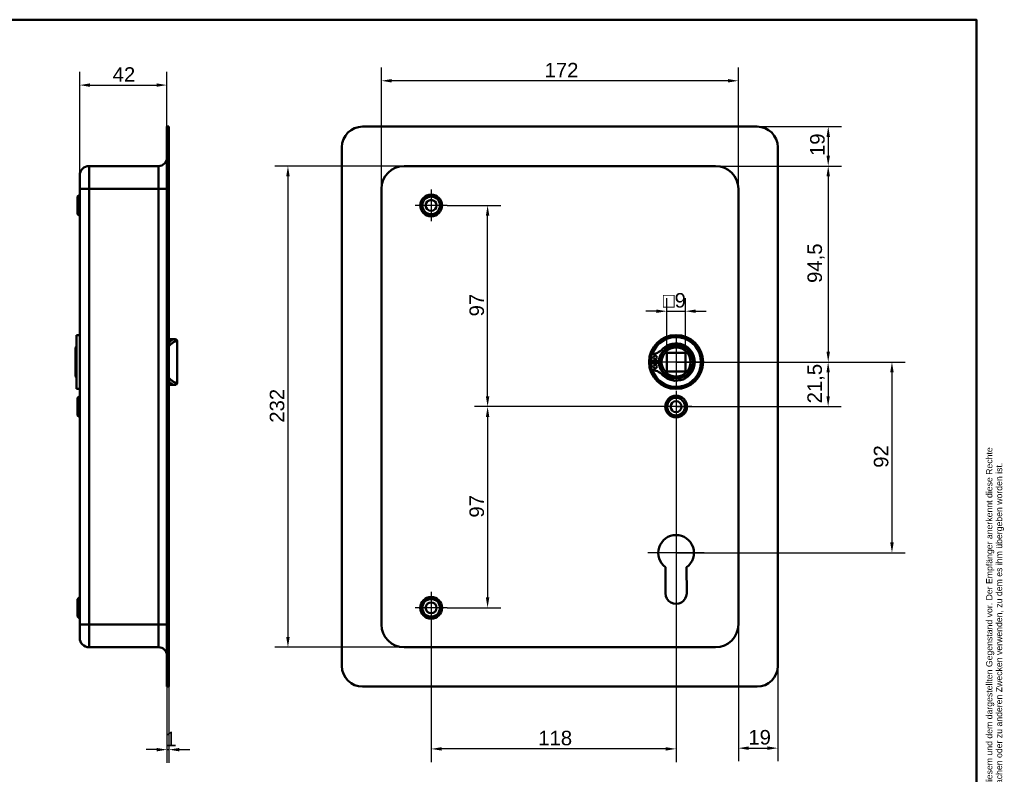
# Model space of a CAD drawing. Header units: millimetres. Extents: x 20 to 833, y 20 to 574.
# Tile 4 of 4: x 359 to 833, y 210 to 574. Entities that reach past the tile are written whole.
import ezdxf
from ezdxf.enums import TextEntityAlignment as Align

# ---------------------------------------------------------------- set-up
doc = ezdxf.new("R2010")
doc.units = ezdxf.units.MM
doc.header["$LTSCALE"] = 2
for name, color, linetype, lineweight in [('Bemaßungen(DIN)', 7, 'Continuous', 25), ('Mittelpunktmarkierung(DIN)', 7, 'Continuous', 25), ('Sichtbare Kanten(DIN)', 7, 'Continuous', 50), ('Sichtbare tangentiale Kanten(DIN)', 7, 'Continuous', 50), ('Skizziergeometrie(DIN)', 7, 'Continuous', 50), ('Skizzierlinie(DIN)', 7, 'Continuous', 25), ('Symbole(DIN)', 7, 'Continuous', 25)]:
    doc.layers.add(name, color=color, linetype=linetype, lineweight=lineweight)
doc.styles.add('Aktuell-DIN', font='arial.ttf')
doc.styles.add('STANDARD-DIN~0', font='arial.ttf')
doc.styles.add('Textstil10', font='arial.ttf')
doc.styles.add('Textstil41', font='arial.ttf', dxfattribs={"width": 0.8})
doc.styles.add('Textstil83', font='arial.ttf', dxfattribs={"width": 0.8})
doc.dimstyles.new('CAD-LAN', dxfattribs={"dimscale": 2, "dimtxt": 3.5, "dimasz": 2.5, "dimexe": 3.175, "dimexo": 0, "dimgap": 0.8, "dimtad": 1, "dimrnd": 1e-08, "dimtxsty": 'STANDARD-DIN~0', "dimcen": 0.09, "dimdle": 10, "dimclrd": 250, "dimclre": 250, "dimclrt": 250, "dimadec": 0, "dimazin": 2, "dimtfac": 1, "dimtmove": 0, "dimatfit": 3, "dimfxl": 1, "dimtolj": 1, "dimtzin": 0, "dimlwd": 25, "dimlwe": 25, "dimarcsym": 0})

# ---------------------------------------------------------------- blocks, each defined once
blk = doc.blocks.new('Ränder Standardrahmen')
at = {"layer": 'Skizziergeometrie(DIN)', "flags": 128}
blk.add_lwpolyline([(10, 10), (10, 287), (410, 287), (410, 10), (10, 10)], dxfattribs=at)
blk = doc.blocks.new('Schriftfelder Heusser')
at = {"layer": 'Skizziergeometrie(DIN)'}
for p, q in [((101, 229.92), (101, 236.92)), ((101, 236.92), (291, 236.92)), ((111, 229.92), (111, 236.92)), ((123, 229.92), (123, 236.92)), ((232, 229.92), (232, 236.92)), ((256, 229.92), (256, 236.92)), ((291, 236.92), (291, 229.92)), ((101, 191.42), (101, 229.92)), ((101, 229.92), (291, 229.92)), ((111, 229.92), (111, 221.42)), ((123, 229.92), (123, 221.42)), ((232, 229.92), (232, 221.42)), ((256, 229.92), (256, 221.42)), ((291, 229.92), (291, 191.42)), ((101, 221.42), (291, 221.42)), ((150, 221.42), (150, 204.42)), ((198.85, 221.42), (198.85, 204.42)), ((216.35, 221.42), (216.35, 204.42)), ((238.35, 221.42), (238.35, 204.42)), ((278, 221.42), (278, 191.42)), ((278, 208.67), (291, 208.67)), ((101, 204.42), (291, 204.42)), ((142, 204.42), (142, 191.42)), ((236, 204.42), (236, 191.42)), ((278, 200.17), (291, 200.17)), ((291, 191.42), (101, 191.42))]:
    blk.add_line(p, q, dxfattribs=at)
at = {"layer": 'Skizzierlinie(DIN)'}
for p, q in [((113.5, 221.42), (113.5, 204.42)), ((118, 221.42), (118, 204.42)), ((162.35, 221.42), (162.35, 204.42)), ((166.85, 221.42), (166.85, 204.42)), ((113.5, 217.17), (150, 217.17)), ((162.35, 217.17), (278, 217.17)), ((113.5, 212.92), (150, 212.92)), ((162.35, 212.92), (278, 212.92)), ((113.5, 208.67), (150, 208.67)), ((162.35, 208.67), (278, 208.67))]:
    blk.add_line(p, q, dxfattribs=at)
for centre in [(115.75, 219.25), (164.6, 219.25), (115.75, 215.04), (164.6, 215.04), (115.75, 210.79), (164.6, 210.79), (115.75, 206.54), (164.6, 206.54)]:
    blk.add_circle(centre, 1.75, dxfattribs=at)
at = {"layer": 'Symbole(DIN)', "color": 7, "insert": (293.33, 191.7), "char_height": 1.5, "width": 182.3003, "attachment_point": 1, "rotation": 90, "line_spacing_factor": 0.944221, "style": 'Aktuell-DIN'}
blk.add_mtext('\\fArial|b0|i0;\\H1.5000;Die Schlossfabrik Heusser AG ist Eigentümerin dieses Dokumentes und behält sich alle Rechte an diesem und dem dargestellten Gegenstand vor. Der Empfänger anerkennt diese Rechte\\Pund wird das Dokument nicht ohne schriftliche Ermächtigung der Eigentümerin Dritten zugänglich machen oder zu anderen Zwecken verwenden, zu dem es ihm übergeben worden ist.\\P ', dxfattribs=at)
at = {"layer": 'Symbole(DIN)', "color": 179, "true_color": 0x262659, "style": 'Aktuell-DIN'}
for s, insert, char_height, attachment_point in [('Pos.', (106, 227), 2.489, 2), ('Menge', (117, 227), 2.489, 2), ('Benennung', (125.81, 225.38), 2.489, 4), ('B-Nummer', (234.74, 225.62), 2.489, 4), ('Material', (265.02, 225.62), 2.489, 5), ('\\fArial|b0|i0;a', (115.81, 219.53), 2, 5), ('\\fArial|b0|i0;e', (164.54, 219.53), 2, 5), ('\\fArial|b0|i0;Gezeichnet', (200.05, 219.23), 2, 4), ('\\fArial|b0|i0;b', (115.75, 215), 2, 5), ('\\fArial|b0|i0;f', (164.55, 215.06), 2, 5), ('\\fArial|b0|i0;Freigegeben', (199.92, 216), 2, 1), ('\\fArial|b0|i0;c', (115.75, 211.01), 2, 5), ('\\fArial|b0|i0;g', (164.63, 211.05), 2, 5), ('\\fArial|b0|i0;Projekt', (200, 211.98), 2, 1), ('\\fArial|b0|i0;d', (115.76, 206.55), 2, 5), ('\\fArial|b0|i0;h', (164.55, 206.57), 2, 5), ('\\fArial|b0|i0;CAD-Nr.', (200, 207.5), 2, 1), ('\\fArial|b0|i0;\\H2.0000;Massstab', (284.39, 206.37), 2, 5), ('\\fArial|b0|i0;\\H2.0000;Baugruppe', (143.1, 203.73), 2, 1), ('\\fArial|b0|i0;Zeichnungs-Nr.', (237, 203.5), 2, 1), ('\\fArial|b0|i0;\\H2.5000;4853 Murgenthal', (113.33, 192.46), 2.5, 7)]:
    blk.add_mtext(s, dxfattribs=dict(at, insert=insert, char_height=char_height, attachment_point=attachment_point))
at = {"layer": 'Symbole(DIN)', "color": 179, "true_color": 0x262659, "attachment_point": 5, "style": 'Aktuell-DIN'}
for s, insert, char_height, width in [('Änd.', (107.21, 213), 2.489, 12.3494), ('Änd.', (156.12, 212.76), 2.489, 12.3494), ('\\fArial|b0|i0;Änderung', (284.51, 202.33), 2, 12.1143)]:
    blk.add_mtext(s, dxfattribs=dict(at, insert=insert, char_height=char_height, width=width))
at = {"layer": 'Symbole(DIN)', "color": 7, "insert": (143.1, 196.62), "char_height": 4.5, "width": 90.18, "attachment_point": 4, "style": 'Aktuell-DIN'}
blk.add_mtext('\\fArial|b0|i0;\\W0.90;\\H4.5000;Heusser-Muschel Serie 6  EN179', dxfattribs=at)
at = {"layer": 'Symbole(DIN)', "color": 179, "true_color": 0x262659, "style": 'Textstil10'}
blk.add_attdef('ERSTELLUNGSDATUM_001', (217.04, 218.29), '', height=2, dxfattribs=at)
at = {"layer": 'Symbole(DIN)', "color": 179, "true_color": 0x262659}
for tag, height, style, p in [('AUTOR', 2.49, 'Aktuell-DIN', (240.03, 219.26)), ('KONTROLLDATUM', 2, 'Textstil10', (217.42, 215.04)), ('KONTROLLIERT_VON', 2, 'Textstil10', (239.98, 215.05))]:
    blk.add_attdef(tag, text='', height=height, dxfattribs=dict(at, style=style)).set_placement(p, align=Align.MIDDLE_LEFT)
at = {"layer": 'Symbole(DIN)', "color": 7, "style": 'Textstil83', "width": 0.8}
blk.add_attdef('Anfänglicher_Ansichtsmaßstab_001', (281.57, 213.34), '', height=2.3, dxfattribs=at)
at = {"layer": 'Symbole(DIN)', "color": 179, "true_color": 0x262659, "style": 'Textstil10'}
blk.add_attdef('PROJEKT', text='', height=2, dxfattribs=at).set_placement((217.77, 209.72), align=Align.BOTTOM_LEFT)
at = {"layer": 'Symbole(DIN)', "color": 7, "style": 'Textstil41', "width": 0.8}
blk.add_attdef('STATUS', text='', height=5, dxfattribs=at).set_placement((284.53, 195.86), align=Align.MIDDLE_CENTER)
blk = doc.blocks.new('*D8')
at = {"layer": 'Bemaßungen(DIN)', "color": 250, "linetype": 'Continuous', "lineweight": 25, "true_color": 0x3f3f3f, "transparency": 16777216}
for p, q in [((694.29, 503.46), (754.94, 503.46)), ((748.59, 498.46), (748.59, 413.96)), ((675.29, 408.96), (754.94, 408.96))]:
    blk.add_line(p, q, dxfattribs=at)
at = {"layer": 'Bemaßungen(DIN)', "color": 250, "linetype": 'Continuous', "true_color": 0x3f3f3f, "transparency": 16777216}
for points in [[(747.75, 498.46), (749.42, 498.46), (748.59, 503.46)], [(747.75, 413.96), (749.42, 413.96), (748.59, 408.96)]]:
    blk.add_solid(points, dxfattribs=at)
at = {"layer": 'Defpoints', "color": 0, "linetype": 'Continuous', "transparency": 16777216}
for p in [(694.29, 503.46), (675.29, 408.96), (748.59, 408.96)]:
    blk.add_point(p, dxfattribs=at)
at = {"layer": 'Bemaßungen(DIN)', "color": 250, "linetype": 'Continuous', "lineweight": 25, "true_color": 0x3f3f3f, "transparency": 16777216, "insert": (738.57, 447.09), "char_height": 7, "attachment_point": 1, "rotation": 90, "style": 'STANDARD-DIN~0'}
blk.add_mtext('\\A1;94,5', dxfattribs=at)
blk = doc.blocks.new('*D9')
at = {"layer": 'Bemaßungen(DIN)', "color": 250, "linetype": 'Continuous', "lineweight": 25, "true_color": 0x3f3f3f, "transparency": 16777216}
for p, q in [((675.29, 408.96), (754.89, 408.96)), ((748.54, 403.96), (748.54, 392.46)), ((675.29, 387.46), (754.89, 387.46))]:
    blk.add_line(p, q, dxfattribs=at)
at = {"layer": 'Bemaßungen(DIN)', "color": 250, "linetype": 'Continuous', "true_color": 0x3f3f3f, "transparency": 16777216}
for points in [[(747.71, 403.96), (749.37, 403.96), (748.54, 408.96)], [(747.71, 392.46), (749.37, 392.46), (748.54, 387.46)]]:
    blk.add_solid(points, dxfattribs=at)
at = {"layer": 'Defpoints', "color": 0, "linetype": 'Continuous', "transparency": 16777216}
for p in [(675.29, 408.96), (675.29, 387.46), (748.54, 387.46)]:
    blk.add_point(p, dxfattribs=at)
at = {"layer": 'Bemaßungen(DIN)', "color": 250, "linetype": 'Continuous', "lineweight": 25, "true_color": 0x3f3f3f, "transparency": 16777216, "insert": (738.53, 389.03), "char_height": 7, "attachment_point": 1, "rotation": 90, "style": 'STANDARD-DIN~0'}
blk.add_mtext('\\A1;21,5', dxfattribs=at)
blk = doc.blocks.new('*D10')
at = {"layer": 'Bemaßungen(DIN)', "color": 250, "linetype": 'Continuous', "lineweight": 25, "true_color": 0x3f3f3f, "transparency": 16777216}
for p, q in [((675.29, 408.96), (785.64, 408.96)), ((779.29, 403.96), (779.29, 321.96)), ((675.29, 316.96), (785.64, 316.96))]:
    blk.add_line(p, q, dxfattribs=at)
at = {"layer": 'Bemaßungen(DIN)', "color": 250, "linetype": 'Continuous', "true_color": 0x3f3f3f, "transparency": 16777216}
for points in [[(778.45, 403.96), (780.12, 403.96), (779.29, 408.96)], [(778.45, 321.96), (780.12, 321.96), (779.29, 316.96)]]:
    blk.add_solid(points, dxfattribs=at)
at = {"layer": 'Defpoints', "color": 0, "linetype": 'Continuous', "transparency": 16777216}
for p in [(675.29, 408.96), (675.29, 316.96), (779.29, 316.96)]:
    blk.add_point(p, dxfattribs=at)
at = {"layer": 'Bemaßungen(DIN)', "color": 250, "linetype": 'Continuous', "lineweight": 25, "true_color": 0x3f3f3f, "transparency": 16777216, "insert": (770.54, 357.98), "char_height": 7, "attachment_point": 1, "rotation": 90, "style": 'STANDARD-DIN~0'}
blk.add_mtext('\\A1;92', dxfattribs=at)
blk = doc.blocks.new('*D11')
at = {"layer": 'Bemaßungen(DIN)', "color": 250, "linetype": 'Continuous', "lineweight": 25, "true_color": 0x3f3f3f, "transparency": 16777216}
for p, q in [((675.29, 387.46), (578.13, 387.46)), ((584.48, 382.46), (584.48, 295.46)), ((564.94, 290.46), (590.83, 290.46))]:
    blk.add_line(p, q, dxfattribs=at)
at = {"layer": 'Bemaßungen(DIN)', "color": 250, "linetype": 'Continuous', "true_color": 0x3f3f3f, "transparency": 16777216}
for points in [[(583.65, 382.46), (585.31, 382.46), (584.48, 387.46)], [(583.65, 295.46), (585.31, 295.46), (584.48, 290.46)]]:
    blk.add_solid(points, dxfattribs=at)
at = {"layer": 'Defpoints', "color": 0, "linetype": 'Continuous', "transparency": 16777216}
for p in [(675.29, 387.46), (564.94, 290.46), (584.48, 290.46)]:
    blk.add_point(p, dxfattribs=at)
at = {"layer": 'Bemaßungen(DIN)', "color": 250, "linetype": 'Continuous', "lineweight": 25, "true_color": 0x3f3f3f, "transparency": 16777216, "insert": (575.73, 333.95), "char_height": 7, "attachment_point": 1, "rotation": 90, "style": 'STANDARD-DIN~0'}
blk.add_mtext('\\A1;97', dxfattribs=at)
blk = doc.blocks.new('*D12')
at = {"layer": 'Bemaßungen(DIN)', "color": 250, "linetype": 'Continuous', "lineweight": 25, "true_color": 0x3f3f3f, "transparency": 16777216}
for p, q in [((564.94, 484.46), (590.83, 484.46)), ((584.48, 392.46), (584.48, 479.46)), ((667.64, 387.46), (578.13, 387.46))]:
    blk.add_line(p, q, dxfattribs=at)
at = {"layer": 'Bemaßungen(DIN)', "color": 250, "linetype": 'Continuous', "true_color": 0x3f3f3f, "transparency": 16777216}
for points in [[(583.65, 479.46), (585.31, 479.46), (584.48, 484.46)], [(583.65, 392.46), (585.31, 392.46), (584.48, 387.46)]]:
    blk.add_solid(points, dxfattribs=at)
at = {"layer": 'Defpoints', "color": 0, "linetype": 'Continuous', "transparency": 16777216}
for p in [(564.94, 484.46), (584.48, 484.46), (667.64, 387.46)]:
    blk.add_point(p, dxfattribs=at)
at = {"layer": 'Bemaßungen(DIN)', "color": 250, "linetype": 'Continuous', "lineweight": 25, "true_color": 0x3f3f3f, "transparency": 16777216, "insert": (575.73, 430.95), "char_height": 7, "attachment_point": 1, "rotation": 90, "style": 'STANDARD-DIN~0'}
blk.add_mtext('\\A1;97', dxfattribs=at)
blk = doc.blocks.new('*D13')
at = {"layer": 'Bemaßungen(DIN)', "color": 250, "linetype": 'Continuous', "lineweight": 25, "true_color": 0x3f3f3f, "transparency": 16777216}
for p, q in [((714.29, 522.46), (754.94, 522.46)), ((748.59, 517.46), (748.59, 508.46)), ((694.29, 503.46), (754.94, 503.46))]:
    blk.add_line(p, q, dxfattribs=at)
at = {"layer": 'Bemaßungen(DIN)', "color": 250, "linetype": 'Continuous', "true_color": 0x3f3f3f, "transparency": 16777216}
for points in [[(747.75, 517.46), (749.42, 517.46), (748.59, 522.46)], [(747.75, 508.46), (749.42, 508.46), (748.59, 503.46)]]:
    blk.add_solid(points, dxfattribs=at)
at = {"layer": 'Defpoints', "color": 0, "linetype": 'Continuous', "transparency": 16777216}
for p in [(714.29, 522.46), (694.29, 503.46), (748.59, 503.46)]:
    blk.add_point(p, dxfattribs=at)
at = {"layer": 'Bemaßungen(DIN)', "color": 250, "linetype": 'Continuous', "lineweight": 25, "true_color": 0x3f3f3f, "transparency": 16777216, "insert": (739.84, 508.27), "char_height": 7, "attachment_point": 1, "rotation": 90, "style": 'STANDARD-DIN~0'}
blk.add_mtext('\\A1;19', dxfattribs=at)
blk = doc.blocks.new('*D14')
at = {"layer": 'Bemaßungen(DIN)', "color": 250, "linetype": 'Continuous', "lineweight": 25, "true_color": 0x3f3f3f, "transparency": 16777216}
for p, q in [((533.29, 492.46), (533.29, 550.9)), ((705.29, 492.46), (705.29, 550.9)), ((700.29, 544.55), (538.29, 544.55))]:
    blk.add_line(p, q, dxfattribs=at)
at = {"layer": 'Bemaßungen(DIN)', "color": 250, "linetype": 'Continuous', "true_color": 0x3f3f3f, "transparency": 16777216}
for points in [[(538.29, 545.38), (538.29, 543.72), (533.29, 544.55)], [(700.29, 545.38), (700.29, 543.72), (705.29, 544.55)]]:
    blk.add_solid(points, dxfattribs=at)
at = {"layer": 'Defpoints', "color": 0, "linetype": 'Continuous', "transparency": 16777216}
for p in [(533.29, 544.55), (533.29, 492.46), (705.29, 492.46)]:
    blk.add_point(p, dxfattribs=at)
at = {"layer": 'Bemaßungen(DIN)', "color": 250, "linetype": 'Continuous', "lineweight": 25, "true_color": 0x3f3f3f, "transparency": 16777216, "insert": (611.92, 553.18), "char_height": 7, "attachment_point": 1, "style": 'STANDARD-DIN~0'}
blk.add_mtext('\\A1;172', dxfattribs=at)
blk = doc.blocks.new('*D15')
at = {"layer": 'Bemaßungen(DIN)', "color": 250, "linetype": 'Continuous', "lineweight": 25, "true_color": 0x3f3f3f, "transparency": 16777216}
for p, q in [((544.29, 503.46), (481.94, 503.46)), ((488.29, 498.46), (488.29, 276.46)), ((544.29, 271.46), (481.94, 271.46))]:
    blk.add_line(p, q, dxfattribs=at)
at = {"layer": 'Bemaßungen(DIN)', "color": 250, "linetype": 'Continuous', "true_color": 0x3f3f3f, "transparency": 16777216}
for points in [[(487.45, 498.46), (489.12, 498.46), (488.29, 503.46)], [(487.45, 276.46), (489.12, 276.46), (488.29, 271.46)]]:
    blk.add_solid(points, dxfattribs=at)
at = {"layer": 'Defpoints', "color": 0, "linetype": 'Continuous', "transparency": 16777216}
for p in [(544.29, 503.46), (488.29, 271.46), (544.29, 271.46)]:
    blk.add_point(p, dxfattribs=at)
at = {"layer": 'Bemaßungen(DIN)', "color": 250, "linetype": 'Continuous', "lineweight": 25, "true_color": 0x3f3f3f, "transparency": 16777216, "insert": (479.53, 379.7), "char_height": 7, "attachment_point": 1, "rotation": 90, "style": 'STANDARD-DIN~0'}
blk.add_mtext('\\A1;232', dxfattribs=at)
blk = doc.blocks.new('*D16')
at = {"layer": 'Bemaßungen(DIN)', "color": 250, "linetype": 'Continuous', "lineweight": 25, "true_color": 0x3f3f3f, "transparency": 16777216}
for p, q in [((675.29, 379.81), (675.29, 216.11)), ((557.29, 282.81), (557.29, 216.11)), ((670.29, 222.46), (562.29, 222.46))]:
    blk.add_line(p, q, dxfattribs=at)
at = {"layer": 'Bemaßungen(DIN)', "color": 250, "linetype": 'Continuous', "true_color": 0x3f3f3f, "transparency": 16777216}
for points in [[(562.29, 223.29), (562.29, 221.63), (557.29, 222.46)], [(670.29, 223.29), (670.29, 221.63), (675.29, 222.46)]]:
    blk.add_solid(points, dxfattribs=at)
at = {"layer": 'Defpoints', "color": 0, "linetype": 'Continuous', "transparency": 16777216}
for p in [(675.29, 379.81), (557.29, 282.81), (557.29, 222.46)]:
    blk.add_point(p, dxfattribs=at)
at = {"layer": 'Bemaßungen(DIN)', "color": 250, "linetype": 'Continuous', "lineweight": 25, "true_color": 0x3f3f3f, "transparency": 16777216, "insert": (608.88, 231.21), "char_height": 7, "attachment_point": 1, "style": 'STANDARD-DIN~0'}
blk.add_mtext('\\A1;118', dxfattribs=at)
blk = doc.blocks.new('*D17')
at = {"layer": 'Bemaßungen(DIN)', "color": 250, "linetype": 'Continuous', "lineweight": 25, "true_color": 0x3f3f3f, "transparency": 16777216}
for p, q in [((705.29, 282.46), (705.29, 216.47)), ((724.29, 262.46), (724.29, 216.47)), ((710.29, 222.82), (719.29, 222.82))]:
    blk.add_line(p, q, dxfattribs=at)
at = {"layer": 'Bemaßungen(DIN)', "color": 250, "linetype": 'Continuous', "true_color": 0x3f3f3f, "transparency": 16777216}
for points in [[(710.29, 223.65), (710.29, 221.98), (705.29, 222.82)], [(719.29, 223.65), (719.29, 221.98), (724.29, 222.82)]]:
    blk.add_solid(points, dxfattribs=at)
at = {"layer": 'Defpoints', "color": 0, "linetype": 'Continuous', "transparency": 16777216}
for p in [(705.29, 282.46), (724.29, 262.46), (724.29, 222.82)]:
    blk.add_point(p, dxfattribs=at)
at = {"layer": 'Bemaßungen(DIN)', "color": 250, "linetype": 'Continuous', "lineweight": 25, "true_color": 0x3f3f3f, "transparency": 16777216, "insert": (710.09, 231.57), "char_height": 7, "attachment_point": 1, "style": 'STANDARD-DIN~0'}
blk.add_mtext('\\A1;19', dxfattribs=at)
blk = doc.blocks.new('*D18')
at = {"layer": 'Bemaßungen(DIN)', "color": 250, "linetype": 'Continuous', "lineweight": 25, "true_color": 0x3f3f3f, "transparency": 16777216}
for p, q in [((670.79, 413.46), (670.79, 439.81)), ((679.79, 413.46), (679.79, 439.81)), ((665.79, 433.46), (660.79, 433.46)), ((670.79, 433.46), (679.79, 433.46)), ((684.79, 433.46), (689.79, 433.46))]:
    blk.add_line(p, q, dxfattribs=at)
at = {"layer": 'Bemaßungen(DIN)', "color": 250, "linetype": 'Continuous', "true_color": 0x3f3f3f, "transparency": 16777216}
for points in [[(665.79, 434.29), (665.79, 432.63), (670.79, 433.46)], [(684.79, 434.29), (684.79, 432.63), (679.79, 433.46)]]:
    blk.add_solid(points, dxfattribs=at)
at = {"layer": 'Defpoints', "color": 0, "linetype": 'Continuous', "transparency": 16777216}
for p in [(679.79, 433.46), (670.79, 413.46), (679.79, 413.46)]:
    blk.add_point(p, dxfattribs=at)
at = {"layer": 'Bemaßungen(DIN)', "color": 250, "linetype": 'Continuous', "lineweight": 25, "true_color": 0x3f3f3f, "transparency": 16777216, "insert": (668.91, 442.21), "char_height": 7, "attachment_point": 1, "style": 'STANDARD-DIN~0'}
blk.add_mtext('\\A1;\\fAIGDT|b0|i0;\\H7.0000;o\\fArial|b0|i0;\\H7.0000;9', dxfattribs=at)
blk = doc.blocks.new('*D19')
at = {"layer": 'Bemaßungen(DIN)', "color": 250, "linetype": 'Continuous', "lineweight": 25, "true_color": 0x3f3f3f, "transparency": 16777216}
for p, q in [((387.97, 498.96), (387.97, 548.81)), ((429.97, 522.46), (429.97, 548.81)), ((392.97, 542.46), (424.97, 542.46))]:
    blk.add_line(p, q, dxfattribs=at)
at = {"layer": 'Bemaßungen(DIN)', "color": 250, "linetype": 'Continuous', "true_color": 0x3f3f3f, "transparency": 16777216}
for points in [[(392.97, 543.29), (392.97, 541.63), (387.97, 542.46)], [(424.97, 543.29), (424.97, 541.63), (429.97, 542.46)]]:
    blk.add_solid(points, dxfattribs=at)
at = {"layer": 'Defpoints', "color": 0, "linetype": 'Continuous', "transparency": 16777216}
for p in [(429.97, 542.46), (429.97, 522.46), (387.97, 498.96)]:
    blk.add_point(p, dxfattribs=at)
at = {"layer": 'Bemaßungen(DIN)', "color": 250, "linetype": 'Continuous', "lineweight": 25, "true_color": 0x3f3f3f, "transparency": 16777216, "insert": (403.85, 551.09), "char_height": 7, "attachment_point": 1, "style": 'STANDARD-DIN~0'}
blk.add_mtext('\\A1;42', dxfattribs=at)
blk = doc.blocks.new('*D26')
at = {"layer": 'Bemaßungen(DIN)', "color": 250, "linetype": 'Continuous', "lineweight": 25, "true_color": 0x3f3f3f, "transparency": 16777216}
for p, q in [((429.97, 252.46), (429.97, 215.74)), ((430.97, 252.46), (430.97, 215.74)), ((424.97, 222.09), (419.97, 222.09)), ((429.97, 222.09), (430.97, 222.09)), ((435.97, 222.09), (440.97, 222.09))]:
    blk.add_line(p, q, dxfattribs=at)
at = {"layer": 'Bemaßungen(DIN)', "color": 250, "linetype": 'Continuous', "true_color": 0x3f3f3f, "transparency": 16777216}
for points in [[(424.97, 222.92), (424.97, 221.25), (429.97, 222.09)], [(435.97, 222.92), (435.97, 221.25), (430.97, 222.09)]]:
    blk.add_solid(points, dxfattribs=at)
at = {"layer": 'Defpoints', "color": 0, "linetype": 'Continuous', "transparency": 16777216}
for p in [(429.97, 252.46), (430.97, 252.46), (430.97, 222.09)]:
    blk.add_point(p, dxfattribs=at)
at = {"layer": 'Bemaßungen(DIN)', "color": 250, "linetype": 'Continuous', "lineweight": 25, "true_color": 0x3f3f3f, "transparency": 16777216, "insert": (429.18, 230.71), "char_height": 7, "attachment_point": 1, "style": 'STANDARD-DIN~0'}
blk.add_mtext('\\A1;1', dxfattribs=at)

msp = doc.modelspace()

# ---------------------------------------------------------------- linework, layer by layer
at = {"layer": 'Mittelpunktmarkierung(DIN)', "linetype": 'Continuous'}
for p, q in [((557.286, 492.111), (557.286, 476.811)), ((564.936, 484.461), (549.636, 484.461)), ((675.286, 420.961), (675.286, 396.961)), ((687.286, 408.961), (663.286, 408.961)), ((675.286, 395.111), (675.286, 379.811)), ((682.936, 387.461), (667.636, 387.461)), ((675.286, 330.561), (675.286, 306.961)), ((688.886, 316.961), (661.686, 316.961)), ((557.286, 298.111), (557.286, 282.811)), ((564.936, 290.461), (549.636, 290.461))]:
    msp.add_line(p, q, dxfattribs=at)
at = {"layer": 'Sichtbare Kanten(DIN)'}
for p, q in [((429.973, 512.461), (429.973, 522.461)), ((430.973, 522.461), (429.973, 522.461)), ((430.973, 522.461), (430.973, 512.461)), ((524.286, 522.461), (714.286, 522.461)), ((429.973, 512.461), (429.973, 262.461)), ((430.973, 512.461), (430.973, 262.461)), ((514.286, 262.461), (514.286, 512.461)), ((724.286, 512.461), (724.286, 262.461)), ((425.973, 503.461), (392.473, 503.461)), ((694.286, 503.461), (544.286, 503.461)), ((387.973, 492.461), (387.973, 498.961)), ((386.973, 488.711), (387.973, 489.711)), ((386.973, 480.211), (386.973, 488.711)), ((387.973, 492.461), (387.973, 282.461)), ((533.286, 492.461), (533.286, 282.461)), ((705.286, 282.461), (705.286, 492.461)), ((386.973, 480.211), (387.973, 479.211)), ((386.473, 421.961), (386.473, 395.961)), ((386.473, 421.961), (387.973, 421.961)), ((430.973, 419.961), (433.304, 419.961)), ((433.304, 419.961), (433.973, 419.961)), ((434.973, 398.961), (434.973, 418.961)), ((385.973, 415.961), (386.473, 416.461)), ((385.973, 401.961), (385.973, 415.961)), ((670.786, 404.461), (670.786, 413.461)), ((670.786, 413.461), (679.786, 413.461)), ((679.786, 413.461), (679.786, 404.461)), ((663.328, 409.578), (663.328, 412.601)), ((667.028, 409.578), (663.328, 409.578)), ((663.328, 408.344), (667.028, 408.344)), ((663.328, 405.32), (663.328, 408.344)), ((679.786, 404.461), (670.786, 404.461)), ((385.973, 401.961), (386.473, 401.461)), ((386.473, 395.961), (387.973, 395.961)), ((430.973, 397.961), (433.304, 397.961)), ((433.973, 397.961), (433.304, 397.961)), ((386.973, 391.711), (387.973, 392.711)), ((386.973, 383.211), (386.973, 391.711)), ((386.973, 383.211), (387.973, 382.211)), ((670.186, 297.455), (670.229, 310.005)), ((680.366, 310.022), (680.386, 297.446)), ((386.973, 294.711), (387.973, 295.711)), ((386.973, 286.211), (386.973, 294.711)), ((386.973, 286.211), (387.973, 285.211)), ((387.973, 275.961), (387.973, 282.461)), ((425.973, 271.461), (392.473, 271.461)), ((544.286, 271.461), (694.286, 271.461)), ((429.973, 252.461), (429.973, 262.461)), ((430.973, 262.461), (430.973, 252.461)), ((429.973, 252.461), (430.973, 252.461)), ((714.286, 252.461), (524.286, 252.461))]:
    msp.add_line(p, q, dxfattribs=at)
for centre, radius in [((557.286, 484.461), 5.25), ((557.286, 484.461), 4.25), ((557.286, 484.461), 2.65), ((675.286, 408.961), 13), ((675.286, 408.961), 12.5), ((675.286, 408.961), 8), ((675.286, 408.961), 7), ((665.178, 411.193), 0.85), ((665.178, 406.729), 0.85), ((675.286, 387.461), 5.25), ((675.286, 387.461), 4.25), ((675.286, 387.461), 2.65), ((557.286, 290.461), 5.25), ((557.286, 290.461), 4.25), ((557.286, 290.461), 2.65)]:
    msp.add_circle(centre, radius, dxfattribs=at)
for centre, radius, start, end in [((524.286, 512.461), 10, 90, 180), ((714.286, 512.461), 10, 0, 90), ((392.473, 498.961), 4.5, 90, 180), ((425.973, 507.461), 4, 270, 0), ((544.286, 492.461), 11, 90, 180), ((694.286, 492.461), 11, 0, 90), ((433.973, 418.961), 1, 0, 90), ((675.286, 408.961), 12, 198.17213, 161.82787), ((675.286, 408.961), 9.017, 224.1409, 135.8591), ((662.588, 421.284), 8.678, 274.96705, 315.8591), ((674.553, 408.961), 7.55, 125.6871, 175.31499), ((675.286, 408.961), 12, 175.21102, 184.78898), ((675.286, 408.961), 9, 176.0711, 183.9289), ((674.553, 408.961), 7.55, 184.68501, 234.3129), ((675.286, 408.961), 8.2, 153.63056, 206.36944), ((662.588, 396.638), 8.678, 44.1409, 85.03295), ((433.973, 398.961), 1, 270, 0), ((675.286, 316.961), 8.6, 306.20625, 233.98041), ((675.286, 297.438), 5.1, 179.80533, 0.09125), ((544.286, 282.461), 11, 180, 270), ((694.286, 282.461), 11, 270, 0), ((392.473, 275.961), 4.5, 180, 270), ((425.973, 267.461), 4, 0, 90), ((524.286, 262.461), 10, 180, 270), ((714.286, 262.461), 10, 270, 0)]:
    msp.add_arc(centre, radius, start, end, dxfattribs=at)
at = {"layer": 'Sichtbare tangentiale Kanten(DIN)'}
for p, q in [((429.973, 512.461), (430.973, 512.461)), ((392.473, 503.461), (392.473, 492.461)), ((425.973, 492.461), (425.973, 503.461)), ((392.473, 492.461), (387.973, 492.461)), ((392.473, 282.461), (392.473, 492.461)), ((425.973, 492.461), (392.473, 492.461)), ((425.973, 492.461), (425.973, 282.461)), ((425.973, 492.461), (429.973, 492.461)), ((434.973, 418.961), (434.268, 418.961)), ((434.268, 398.961), (434.973, 398.961)), ((392.473, 282.461), (387.973, 282.461)), ((392.473, 282.461), (392.473, 271.461)), ((425.973, 282.461), (392.473, 282.461)), ((425.973, 271.461), (425.973, 282.461)), ((425.973, 282.461), (429.973, 282.461)), ((430.973, 262.461), (429.973, 262.461))]:
    msp.add_line(p, q, dxfattribs=at)
for centre, major_axis, start_param, end_param in [((433.304, 418.961), (0, 1), 4.712389, 6.2831853), ((433.304, 398.961), (0, -1), 0, 1.5707963)]:
    msp.add_ellipse(centre, major_axis=major_axis, ratio=0.9647528, start_param=start_param, end_param=end_param, dxfattribs=at)
for points, knots in [([(433.304, 419.961), (433.089, 419.961), (432.553, 419.753), (431.701, 419.065), (431.147, 418.51), (430.973, 418.326)], [-3.42613344, -3.42613344, -3.42613344, -3.42613344, -3.18140962, -2.9366858, -2.82744458, -2.82744458, -2.82744458, -2.82744458]), ([(430.973, 416.644), (431.451, 417.15), (431.918, 417.585), (432.354, 417.94), (432.745, 418.26), (433.111, 418.516), (433.435, 418.691), (433.76, 418.867), (434.042, 418.961), (434.268, 418.961)], [2.66451552, 2.66451552, 2.66451552, 2.66451552, 2.9366858, 2.9366858, 2.9366858, 3.18140962, 3.18140962, 3.18140962, 3.42613344, 3.42613344, 3.42613344, 3.42613344]), ([(434.268, 398.961), (434.042, 398.961), (433.76, 399.055), (433.436, 399.23), (433.112, 399.405), (432.746, 399.661), (432.353, 399.982), (431.919, 400.337), (431.45, 400.771), (430.973, 401.276)], [0, 0, 0, 0, 0.24472382, 0.24472382, 0.24472382, 0.48944763, 0.48944763, 0.48944763, 0.76037628, 0.76037628, 0.76037628, 0.76037628]), ([(430.973, 399.595), (431.148, 399.411), (431.703, 398.856), (432.552, 398.168), (433.089, 397.961), (433.304, 397.961)], [-0.5981415, -0.5981415, -0.5981415, -0.5981415, -0.48944763, -0.24472382, 0, 0, 0, 0])]:
    msp.add_open_spline(points, degree=3, knots=knots, dxfattribs=at)

# ---------------------------------------------------------------- block references
at = {"xscale": 2, "yscale": 2, "zscale": 2}
msp.add_blockref('Ränder Standardrahmen', (0, 0), dxfattribs=at)
msp.add_blockref('Schriftfelder Heusser', (238, -362.833), dxfattribs=at).add_auto_attribs({'ERSTELLUNGSDATUM_001': '11.12.2020', 'Anfänglicher_Ansichtsmaßstab_001': '1 : 2'})

# ---------------------------------------------------------------- dimensions: what is measured, and where the dimension line sits
at = {"layer": 'Bemaßungen(DIN)', "color": 250, "linetype": 'Continuous', "lineweight": 25, "true_color": 0x3f3f3f}
for base, p1, p2, angle, override, picture, middle in [((429.973, 542.461), (387.973, 498.961), (429.973, 522.461), 180, {"dimgap": 0.8, "dimdec": 2, "dimtol": 0, "dimlim": 0, "dimtp": 0, "dimtm": 0, "dimtdec": 2, "dimtofl": 0, "dimatfit": 1}, '*D19', (408.973, 542.461)), ((748.588, 503.461), (714.286, 522.461), (694.286, 503.461), 270, {"dimgap": 0.8, "dimdec": 2, "dimtol": 0, "dimlim": 0, "dimtp": 0, "dimtm": 0, "dimtdec": 2, "dimtofl": 0, "dimatfit": 1}, '*D13', (748.588, 512.961)), ((488.286, 271.461), (544.286, 503.461), (544.286, 271.461), 90, {"dimgap": 0.8, "dimdec": 2, "dimtol": 0, "dimlim": 0, "dimtp": 0, "dimtm": 0, "dimtdec": 2, "dimtofl": 0, "dimatfit": 1}, '*D15', (488.286, 387.461)), ((748.588, 408.961), (694.286, 503.461), (675.286, 408.961), 90, {"dimgap": 0.8, "dimdec": 2, "dimtol": 0, "dimlim": 0, "dimtp": 0, "dimtm": 0, "dimtdec": 2, "dimtofl": 0, "dimatfit": 1}, '*D8', (748.588, 456.211)), ((584.479, 484.461), (667.636, 387.461), (564.936, 484.461), 90, {"dimgap": 0.8, "dimdec": 2, "dimtol": 0, "dimlim": 0, "dimtp": 0, "dimtm": 0, "dimtdec": 2, "dimtofl": 0, "dimatfit": 1}, '*D12', (584.479, 435.961)), ((748.54, 387.461), (675.286, 408.961), (675.286, 387.461), 90, {"dimgap": 0.8, "dimdec": 2, "dimtol": 0, "dimlim": 0, "dimtp": 0, "dimtm": 0, "dimtdec": 2, "dimtofl": 0, "dimatfit": 1}, '*D9', (748.54, 398.211)), ((779.286, 316.961), (675.286, 408.961), (675.286, 316.961), 90, {"dimgap": 0.8, "dimdec": 2, "dimtol": 0, "dimlim": 0, "dimtp": 0, "dimtm": 0, "dimtdec": 2, "dimtofl": 0, "dimatfit": 1}, '*D10', (779.286, 362.961)), ((584.479, 290.461), (675.286, 387.461), (564.936, 290.461), 90, {"dimgap": 0.8, "dimdec": 2, "dimtol": 0, "dimlim": 0, "dimtp": 0, "dimtm": 0, "dimtdec": 2, "dimtofl": 0, "dimatfit": 1}, '*D11', (584.479, 338.961)), ((557.286, 222.461), (675.286, 379.811), (557.286, 282.811), 180, {"dimgap": 0.8, "dimdec": 2, "dimtol": 0, "dimlim": 0, "dimtp": 0, "dimtm": 0, "dimtdec": 2, "dimtofl": 0, "dimatfit": 1}, '*D16', (616.286, 222.461)), ((430.973, 222.086), (429.973, 252.461), (430.973, 252.461), 180, {"dimgap": 0.8, "dimdec": 2, "dimtol": 0, "dimlim": 0, "dimtp": 0, "dimtm": 0, "dimtdec": 2, "dimtofl": 1, "dimatfit": 1}, '*D26', (430.473, 222.086))]:
    dim = msp.add_linear_dim(base=base, p1=p1, p2=p2, angle=angle, dimstyle='CAD-LAN', override=override, dxfattribs=at)
    dim.commit()
    dim.dimension.update_dxf_attribs({"geometry": picture, "text_midpoint": middle, "dimtype": 160})
for base, p1, p2, picture, middle in [((533.286, 544.551), (705.286, 492.461), (533.286, 492.461), '*D14', (619.286, 544.551)), ((724.286, 222.818), (705.286, 282.461), (724.286, 262.461), '*D17', (714.786, 222.818))]:
    dim = msp.add_linear_dim(base=base, p1=p1, p2=p2, dimstyle='CAD-LAN', override={"dimgap": 0.8, "dimdec": 2, "dimtol": 0, "dimlim": 0, "dimtp": 0, "dimtm": 0, "dimtdec": 2, "dimtofl": 0, "dimatfit": 1}, dxfattribs=at)
    dim.commit()
    dim.dimension.update_dxf_attribs({"geometry": picture, "text_midpoint": middle, "dimtype": 160})
dim = msp.add_linear_dim(base=(679.786, 433.461), p1=(670.786, 413.461), p2=(679.786, 413.461), angle=180, text='\\fAIGDT|b0|i0;\\H7.0000;o\\fArial|b0|i0;\\H7.0000;<>', dimstyle='CAD-LAN', override={"dimgap": 0.8, "dimdec": 2, "dimtol": 0, "dimlim": 0, "dimtp": 0, "dimtm": 0, "dimtdec": 2, "dimtofl": 1, "dimatfit": 1}, dxfattribs=at)
dim.commit()
dim.dimension.update_dxf_attribs({"geometry": '*D18', "text_midpoint": (675.286, 433.461), "dimtype": 160})

doc.saveas('drawing.dxf')
